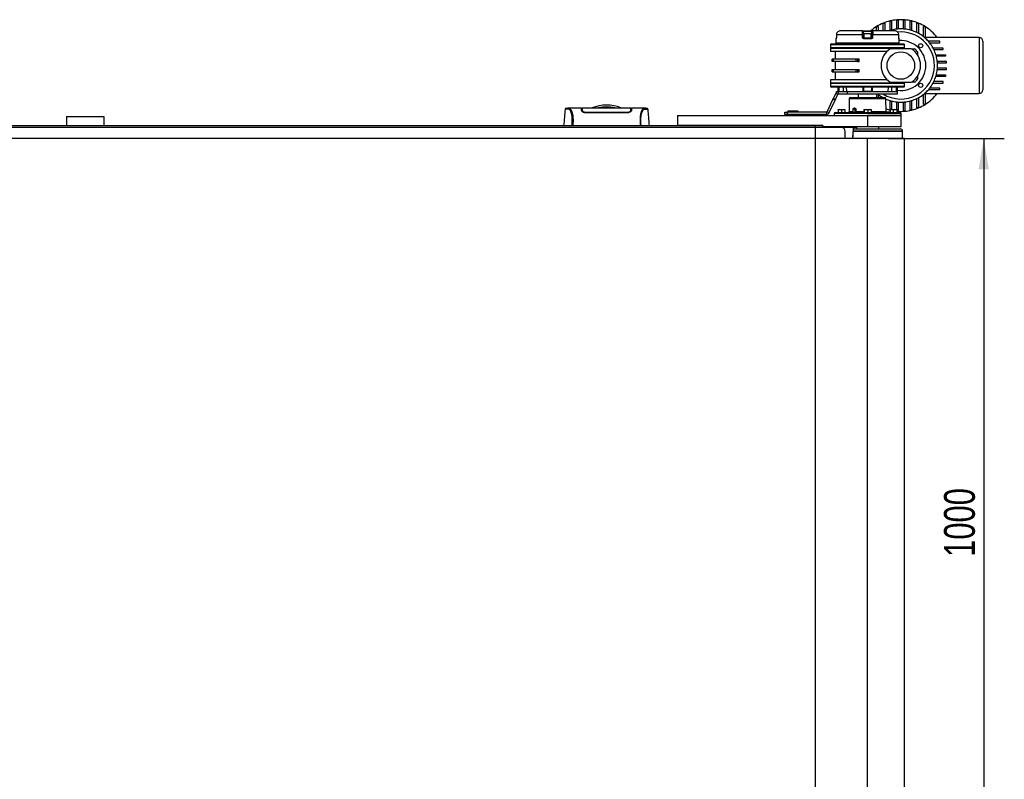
# Model space of a CAD drawing. Header units: millimetres. Extents: x 0 to 420, y 0 to 297.
# Tile 8 of 62: x 130 to 226, y 74 to 148. Entities that reach past the tile are written whole.
import ezdxf

# ---------------------------------------------------------------- set-up
doc = ezdxf.new("R2010")
doc.units = ezdxf.units.MM
doc.layers.add('QUOTE', color=174, linetype='Continuous')
doc.styles.add('SLDTEXTSTYLE3', font='TXT', dxfattribs={"width": 0.75})
doc.dimstyles.new('SLDDIMSTYLE0', dxfattribs={"dimtxt": 3, "dimasz": 3, "dimexe": 0, "dimexo": 0.0625, "dimgap": 0.75, "dimtad": 1, "dimlfac": 13.774811, "dimrnd": 1e-09, "dimzin": 12, "dimdsep": 46, "dimtxsty": 'SLDTEXTSTYLE3', "dimsah": 1, "dimcen": 0.09, "dimadec": 0, "dimazin": 3, "dimtfac": 1, "dimtdec": 3, "dimtofl": 0, "dimtmove": 0, "dimatfit": 3, "dimfxl": 0, "dimfrac": 2, "dimtolj": 1, "dimtzin": 12, "dimarcsym": 0})

# ---------------------------------------------------------------- blocks, each defined once
blk = doc.blocks.new('_D_1')
at = {"layer": 'QUOTE'}
for p, q in [((214.981, 136.368), (226.29, 136.368)), ((224.29, 136.368), (224.29, 63.771)), ((214.981, 63.771), (226.29, 63.771))]:
    blk.add_line(p, q, dxfattribs=at)
for points in [[(224.29, 136.368), (223.79, 133.368), (224.79, 133.368)], [(224.29, 63.771), (224.79, 66.771), (223.79, 66.771)]]:
    blk.add_solid(points, dxfattribs=at)
at = {"layer": 'QUOTE', "insert": (220.423, 95.636), "char_height": 3, "attachment_point": 1, "rotation": 90, "style": 'SLDTEXTSTYLE3'}
blk.add_mtext('1000', dxfattribs=at)

msp = doc.modelspace()

# ---------------------------------------------------------------- linework, layer by layer
at = {"color": 7, "linetype": 'Continuous', "lineweight": 25}
for p, q in [((214.51302, 147.60786), (214.65822, 147.60786)), ((214.51302, 146.85771), (214.51302, 147.60786)), ((214.65822, 147.60786), (214.65822, 146.85771)), ((215.16639, 147.82079), (215.31158, 147.82079)), ((215.16639, 146.89508), (215.16639, 147.82079)), ((215.31158, 147.82079), (215.31158, 146.93652)), ((215.81976, 147.92877), (215.96495, 147.92877)), ((215.81976, 147.03134), (215.81976, 147.92877)), ((215.96495, 147.92877), (215.96495, 147.04467)), ((216.47312, 147.92877), (216.61832, 147.92877)), ((216.47312, 147.04467), (216.47312, 147.92877)), ((216.61832, 147.92877), (216.61832, 147.03134)), ((217.12649, 147.82079), (217.27168, 147.82079)), ((217.12649, 146.93652), (217.12649, 147.82079)), ((217.27168, 147.82079), (217.27168, 146.89508)), ((217.77986, 147.60786), (217.92505, 147.60786)), ((217.77986, 146.69464), (217.77986, 147.60786)), ((217.92505, 147.60786), (217.92505, 146.61995)), ((212.49247, 146.85771), (210.34745, 146.85771)), ((212.49247, 146.85771), (213.47001, 146.85771)), ((213.39743, 146.78638), (212.56506, 146.78638)), ((215.61504, 146.85771), (213.47001, 146.85771)), ((213.85966, 147.27232), (214.00485, 147.27232)), ((213.85966, 146.85771), (213.85966, 147.27232)), ((214.00485, 147.27232), (214.00485, 146.85771)), ((218.43322, 147.27232), (218.57842, 147.27232)), ((218.43322, 146.28461), (218.43322, 147.27232)), ((218.57842, 147.27232), (218.57842, 146.16352)), ((209.90002, 146.09609), (209.89622, 145.65987)), ((209.92338, 146.09609), (209.90002, 146.09609)), ((209.94021, 146.20308), (209.93928, 146.2033)), ((209.94286, 146.46228), (209.93985, 146.20344)), ((212.48646, 146.46192), (209.94325, 146.46192)), ((212.57071, 146.46255), (212.57523, 146.20371)), ((212.57523, 146.20371), (212.61825, 146.20371)), ((213.35988, 146.09609), (212.6026, 146.09609)), ((212.61152, 146.16805), (213.35096, 146.16805)), ((212.61825, 146.56007), (212.61825, 146.16805)), ((213.34423, 146.56007), (212.61825, 146.56007)), ((212.66181, 146.60363), (213.30067, 146.60363)), ((213.34423, 146.16805), (213.34423, 146.56007)), ((213.34423, 146.20371), (213.38726, 146.20371)), ((213.38726, 146.20371), (213.39177, 146.46255)), ((216.01924, 146.46192), (213.47603, 146.46192)), ((216.01963, 146.46214), (216.01963, 146.46228)), ((216.02264, 146.20344), (216.01963, 146.46199)), ((216.02319, 146.20331), (216.02228, 146.20308)), ((216.06246, 146.09609), (216.03911, 146.09609)), ((216.06627, 145.65987), (216.06246, 146.09609)), ((223.84165, 146.20435), (218.57842, 146.20435)), ((220.00937, 145.84137), (218.90057, 145.84137)), ((219.02166, 145.69617), (220.00937, 145.69617)), ((220.00937, 145.69617), (220.00937, 145.84137)), ((223.84165, 146.20435), (223.84165, 140.75963)), ((224.20463, 145.84137), (224.20463, 141.12261)), ((209.38773, 145.51468), (209.38773, 145.2243)), ((209.38773, 145.51468), (216.57476, 145.51468)), ((209.38773, 145.2243), (209.42403, 145.188)), ((209.38773, 145.2243), (216.57476, 145.2243)), ((209.38773, 145.188), (209.38773, 144.86132)), ((209.38773, 145.188), (212.98124, 145.188)), ((214.87797, 144.86132), (209.38773, 144.86132)), ((209.46032, 145.58728), (216.50216, 145.58728)), ((209.8233, 144.86132), (209.8233, 144.09688)), ((212.98124, 145.65987), (209.89622, 145.65987)), ((209.9322, 145.65987), (209.9322, 145.62358)), ((212.98124, 145.62358), (209.9322, 145.62358)), ((210.07739, 145.62358), (210.07739, 145.58728)), ((210.10136, 145.62358), (210.10136, 145.58728)), ((210.17335, 145.62358), (210.17335, 145.58728)), ((210.62186, 145.62358), (210.62186, 145.58728)), ((210.9236, 145.62358), (210.91676, 145.58728)), ((212.54567, 145.58728), (212.54567, 145.62358)), ((212.60895, 145.58728), (212.60895, 145.62358)), ((216.06627, 145.65987), (212.98124, 145.65987)), ((216.03029, 145.62358), (212.98124, 145.62358)), ((212.98124, 145.188), (216.57476, 145.188)), ((213.35353, 145.62358), (213.35353, 145.58728)), ((213.41682, 145.62358), (213.41682, 145.58728)), ((215.04573, 145.58728), (215.03889, 145.62358)), ((217.23538, 145.1154), (215.20269, 145.1154)), ((215.34062, 145.62358), (215.34062, 145.58728)), ((215.78913, 145.58728), (215.78913, 145.62358)), ((215.86113, 145.58728), (215.86113, 145.62358)), ((215.88509, 145.58728), (215.88509, 145.62358)), ((216.03029, 145.62358), (216.03029, 145.65987)), ((216.53846, 145.188), (216.57476, 145.2243)), ((216.57476, 145.2243), (216.57476, 145.51468)), ((216.57476, 145.1154), (216.57476, 145.188)), ((217.24809, 145.1154), (217.54727, 145.1154)), ((217.85245, 144.81022), (217.85245, 144.49751)), ((220.34491, 145.188), (219.357, 145.188)), ((219.43169, 145.04281), (220.34491, 145.04281)), ((220.34491, 145.04281), (220.34491, 145.188)), ((209.53292, 143.86457), (209.53292, 144.09688)), ((209.64422, 144.09688), (209.53292, 144.09688)), ((209.64422, 143.86457), (209.53292, 143.86457)), ((209.64422, 144.09688), (209.64422, 143.86457)), ((211.85891, 144.09688), (209.64422, 144.09688)), ((211.85891, 143.86457), (209.64422, 143.86457)), ((209.8233, 143.86457), (209.8233, 143.0994)), ((211.85891, 143.86457), (211.85891, 144.09688)), ((211.98613, 144.09688), (211.85891, 144.09688)), ((211.98613, 143.86457), (211.85891, 143.86457)), ((211.98613, 144.09688), (211.98613, 143.86457)), ((212.1775, 144.09688), (211.98613, 144.09688)), ((211.98613, 143.86457), (212.1775, 143.86457)), ((212.1775, 143.86457), (212.1775, 144.09688)), ((219.63214, 144.53463), (220.55784, 144.53463)), ((220.55784, 144.38944), (219.67357, 144.38944)), ((220.66582, 143.88127), (219.76839, 143.88127)), ((220.55784, 144.53463), (220.55784, 144.38944)), ((220.66582, 143.73607), (220.66582, 143.88127)), ((209.53292, 142.8671), (209.53292, 143.0994)), ((209.53292, 143.0994), (209.64422, 143.0994)), ((209.53292, 142.8671), (209.64422, 142.8671)), ((209.64422, 143.0994), (209.64422, 142.8671)), ((209.64422, 143.0994), (211.85891, 143.0994)), ((209.64422, 142.8671), (211.85891, 142.8671)), ((209.8233, 142.8671), (209.8233, 142.10266)), ((211.85891, 142.8671), (211.85891, 143.0994)), ((211.85891, 143.0994), (211.98613, 143.0994)), ((211.85891, 142.8671), (211.98613, 142.8671)), ((211.98613, 143.0994), (211.98613, 142.8671)), ((211.98613, 143.0994), (212.1775, 143.0994)), ((211.98613, 142.8671), (212.1775, 142.8671)), ((212.1775, 142.8671), (212.1775, 143.0994)), ((219.76839, 143.08271), (220.66582, 143.08271)), ((219.78172, 143.73607), (220.66582, 143.73607)), ((220.66582, 143.2279), (219.78172, 143.2279)), ((220.66582, 143.08271), (220.66582, 143.2279)), ((209.38773, 142.10266), (209.38773, 141.77597)), ((214.87797, 142.10266), (209.38773, 142.10266)), ((215.20269, 141.84857), (217.23538, 141.84857)), ((216.57476, 141.77597), (216.57476, 141.84857)), ((217.54727, 141.84857), (217.24809, 141.84857)), ((217.85245, 142.48112), (217.85245, 142.15375)), ((220.34491, 141.92117), (219.43169, 141.92117)), ((220.55784, 142.42934), (219.63214, 142.42934)), ((219.67357, 142.57453), (220.55784, 142.57453)), ((220.34491, 141.77597), (220.34491, 141.92117)), ((220.55784, 142.57453), (220.55784, 142.42934)), ((209.42403, 141.77597), (209.38773, 141.73968)), ((216.57476, 141.77597), (209.38773, 141.77597)), ((209.38773, 141.73968), (209.38773, 141.44929)), ((216.57476, 141.73968), (209.38773, 141.73968)), ((216.57476, 141.44929), (209.38773, 141.44929)), ((216.50216, 141.37669), (209.46032, 141.37669)), ((209.94409, 140.85286), (209.94409, 140.94112)), ((209.94409, 140.94112), (210.01669, 140.94112)), ((210.01669, 140.94112), (210.14999, 140.94112)), ((210.01669, 140.94112), (210.01669, 140.90594)), ((210.07739, 141.37669), (210.07739, 140.94112)), ((210.10136, 141.37669), (210.10136, 140.94112)), ((210.14999, 140.72333), (210.14999, 140.94112)), ((210.14999, 140.94112), (211.01943, 140.94112)), ((210.17335, 141.37669), (210.17335, 140.94112)), ((210.62186, 140.94112), (210.62186, 141.37669)), ((211.01943, 140.72333), (211.01943, 140.94112)), ((211.01943, 140.94112), (215.88509, 140.94112)), ((212.54567, 140.94112), (212.54567, 141.37669)), ((212.60895, 140.94112), (212.60895, 141.37669)), ((213.35353, 140.94112), (212.60895, 140.94112)), ((213.35353, 141.37669), (213.35353, 140.94112)), ((213.41682, 141.37669), (213.41682, 140.94112)), ((215.34062, 140.94112), (215.34062, 141.37669)), ((215.78913, 140.94112), (215.78913, 141.37669)), ((215.86113, 140.94112), (215.86113, 141.37669)), ((215.88509, 140.94112), (215.86113, 140.94112)), ((215.88509, 140.94112), (215.88509, 141.37669)), ((215.88509, 140.72333), (215.88509, 140.94112)), ((216.57476, 141.73968), (216.53846, 141.77597)), ((216.57476, 141.44929), (216.57476, 141.73968)), ((220.00937, 141.12261), (218.90057, 141.12261)), ((220.00937, 141.2678), (219.02166, 141.2678)), ((219.357, 141.77597), (220.34491, 141.77597)), ((220.00937, 141.12261), (220.00937, 141.2678)), ((209.05344, 138.98628), (209.61408, 140.18858)), ((209.25082, 138.89424), (209.81146, 140.09654)), ((209.61408, 140.18858), (209.65553, 140.27748)), ((209.81146, 140.09654), (209.61408, 140.18858)), ((209.65553, 140.27748), (209.88681, 140.77345)), ((209.65553, 140.27748), (209.85292, 140.18544)), ((209.85292, 140.18544), (209.81146, 140.09654)), ((209.85292, 140.18544), (210.08419, 140.68141)), ((210.08419, 140.68141), (209.88681, 140.77345)), ((210.14999, 140.72333), (211.01943, 140.72333)), ((211.01943, 140.72333), (215.88509, 140.72333)), ((211.19488, 140.25335), (211.17327, 139.01541)), ((212.98124, 140.25335), (211.19488, 140.25335)), ((211.30376, 140.36035), (214.65873, 140.36035)), ((212.07379, 140.72333), (212.07379, 140.36035)), ((214.76761, 140.25335), (212.98124, 140.25335)), ((213.8887, 140.36035), (213.8887, 140.72333)), ((214.00485, 140.67937), (214.00485, 140.36035)), ((214.78921, 139.01541), (214.76761, 140.25335)), ((215.16639, 139.18327), (215.16639, 140.06889)), ((215.31158, 140.02745), (215.31158, 139.19881)), ((215.81976, 139.19881), (215.81976, 139.93264)), ((216.61832, 139.93264), (216.61832, 139.0352)), ((217.12649, 139.14318), (217.12649, 140.02745)), ((217.27168, 140.06889), (217.27168, 139.14318)), ((217.77986, 139.35612), (217.77986, 140.26933)), ((217.92505, 140.34402), (217.92505, 139.35612)), ((218.43322, 139.69165), (218.43322, 140.67937)), ((218.57842, 140.80045), (218.57842, 139.69165)), ((218.57842, 140.75963), (223.84165, 140.75963)), ((183.54339, 139.19863), (183.54312, 139.1983)), ((185.13614, 139.32534), (183.88716, 139.32534)), ((185.18819, 139.28904), (185.13678, 139.28904)), ((185.19042, 139.15884), (185.19091, 139.13067)), ((185.19112, 139.11907), (185.19193, 139.07265)), ((185.19899, 139.22368), (185.19904, 139.09014)), ((185.20055, 139.172), (185.20165, 139.08802)), ((185.20173, 139.1347), (185.20187, 139.12701)), ((185.20212, 139.11235), (185.20187, 139.12701)), ((185.20212, 139.11235), (185.20382, 139.01314)), ((185.20225, 139.10502), (185.20233, 139.09991)), ((189.94235, 139.06648), (189.94164, 139.01377)), ((189.94297, 139.11232), (189.94235, 139.06648)), ((189.9461, 139.2277), (189.94604, 139.09014)), ((190.00831, 139.28904), (189.95694, 139.28904)), ((191.25866, 139.32534), (190.00894, 139.32534)), ((191.26811, 139.32463), (191.25866, 139.32463)), ((191.6017, 139.19863), (191.60197, 139.1983)), ((205.2282, 139.0395), (205.2242, 138.96327)), ((206.22043, 139.0395), (205.2282, 139.0395)), ((205.2427, 139.05326), (206.20593, 139.05326)), ((206.22443, 138.96327), (206.22043, 139.0395)), ((209.05344, 138.98628), (209.25082, 138.89424)), ((210.26991, 139.19881), (210.10337, 139.17994)), ((210.10337, 139.17994), (210.10337, 138.90842)), ((210.10531, 139.19881), (210.1053, 139.1988)), ((210.10533, 139.19881), (210.26991, 139.19881)), ((210.43645, 139.17994), (210.26991, 139.19881)), ((210.26991, 139.19881), (210.60496, 139.19881)), ((210.60496, 139.19881), (210.43645, 139.17994)), ((210.43645, 139.17994), (210.43645, 138.90842)), ((210.77346, 139.17994), (210.60496, 139.19881)), ((210.60496, 139.19881), (210.77542, 139.19881)), ((210.77346, 139.17994), (210.77346, 138.90842)), ((210.77545, 139.1988), (210.77543, 139.19881)), ((210.77737, 139.17994), (210.77737, 138.90842)), ((211.17327, 139.01541), (211.58536, 139.01541)), ((211.57834, 138.97342), (211.57673, 138.90842)), ((211.58536, 139.01541), (211.59058, 139.237)), ((211.75891, 139.237), (211.59058, 139.237)), ((211.75133, 139.344), (211.66391, 139.344)), ((211.75949, 138.91355), (211.75891, 139.237)), ((211.76952, 139.23767), (211.76955, 139.2377)), ((211.77015, 138.91652), (211.76956, 139.2377)), ((211.83197, 139.237), (211.83222, 139.01541)), ((211.83222, 139.01541), (212.63126, 139.01541)), ((212.63126, 139.17994), (212.63126, 138.90842)), ((212.64618, 139.19881), (212.64502, 139.19838)), ((212.64734, 139.19881), (212.83841, 139.19881)), ((212.83841, 139.19881), (212.66342, 139.17994)), ((212.66342, 139.17994), (212.66342, 138.90842)), ((213.0134, 139.17994), (212.83841, 139.19881)), ((212.83841, 139.19881), (213.17231, 139.19881)), ((213.17231, 139.19881), (213.0134, 139.17994)), ((213.0134, 139.17994), (213.0134, 138.90842)), ((213.33122, 139.17994), (213.17231, 139.19881)), ((213.17231, 139.19881), (213.31592, 139.19881)), ((213.31747, 139.19838), (213.3163, 139.19881)), ((213.33122, 139.17994), (213.33122, 138.90842)), ((213.33122, 139.01541), (214.78921, 139.01541)), ((215.31631, 139.19881), (215.16366, 139.17994)), ((215.16366, 139.17994), (215.16366, 138.94472)), ((215.18705, 139.19881), (215.18385, 139.19764)), ((215.31631, 139.19881), (215.18706, 139.19881)), ((215.46896, 139.17994), (215.31631, 139.19881)), ((215.31631, 139.19881), (215.64819, 139.19881)), ((215.64819, 139.19881), (215.46896, 139.17994)), ((215.46896, 139.17994), (215.46896, 138.90842)), ((215.82742, 139.17994), (215.64819, 139.19881)), ((215.64819, 139.19881), (215.854, 139.19881)), ((215.72791, 139.19881), (215.88057, 139.17994)), ((215.82742, 139.17994), (215.82742, 138.90842)), ((215.86038, 139.19764), (215.85717, 139.19881)), ((215.88057, 139.17994), (215.88057, 138.90842)), ((215.96495, 139.0352), (215.88057, 139.0352)), ((215.96495, 139.9193), (215.96495, 139.0352)), ((216.47312, 139.0352), (216.47312, 139.9193)), ((216.61832, 139.0352), (216.47312, 139.0352)), ((217.27168, 139.14318), (217.12649, 139.14318)), ((217.92505, 139.35612), (217.77986, 139.35612)), ((218.57842, 139.69165), (218.43322, 139.69165)), ((135.01284, 138.50914), (138.64265, 138.50914)), ((135.01284, 138.50914), (135.01284, 137.63799)), ((138.64265, 138.50914), (138.64265, 137.63799)), ((185.57615, 138.90831), (185.57615, 138.87073)), ((189.56894, 138.87044), (185.57615, 138.87044)), ((189.56894, 138.90828), (189.56894, 138.87078)), ((194.46919, 138.61804), (194.46919, 137.63799)), ((194.46919, 138.61804), (212.98124, 138.61804)), ((204.92576, 138.72658), (204.92576, 138.94436)), ((204.92576, 138.94436), (205.14354, 138.94436)), ((205.14354, 138.72658), (204.92576, 138.72658)), ((205.14354, 138.94436), (205.14354, 138.72658)), ((208.98764, 138.94436), (205.14354, 138.94436)), ((208.98764, 138.72658), (205.14354, 138.72658)), ((205.2242, 138.96327), (206.21632, 138.96327)), ((205.2242, 138.70767), (205.2282, 138.63144)), ((206.22443, 138.70767), (205.2242, 138.70767)), ((205.2282, 138.63144), (206.22043, 138.63144)), ((206.20993, 138.94799), (205.2387, 138.94799)), ((205.2387, 138.72295), (206.20993, 138.72295)), ((205.28148, 138.94799), (205.28148, 138.94436)), ((205.28148, 138.72658), (205.28148, 138.72295)), ((206.16715, 138.94436), (206.16715, 138.94799)), ((206.16715, 138.72295), (206.16715, 138.72658)), ((206.21632, 138.96327), (206.22443, 138.96327)), ((206.22043, 138.63144), (206.22443, 138.70767)), ((208.98764, 138.94436), (208.98764, 138.72658)), ((209.71761, 138.80143), (209.71441, 138.61804)), ((212.98124, 138.80143), (209.71761, 138.80143)), ((209.82649, 138.90842), (216.136, 138.90842)), ((216.24487, 138.80143), (212.98124, 138.80143)), ((216.24808, 138.61804), (212.98124, 138.61804)), ((212.98124, 138.61804), (212.98124, 137.52909)), ((212.98124, 138.61804), (216.24808, 138.61804)), ((214.4547, 138.94472), (214.45407, 138.90842)), ((214.47928, 138.94472), (214.4547, 138.94472)), ((214.47928, 138.94472), (214.47934, 138.90842)), ((214.49815, 138.94472), (214.47928, 138.94472)), ((214.49815, 138.94472), (214.49821, 138.90842)), ((214.51829, 138.94472), (214.49815, 138.94472)), ((214.51893, 138.90842), (214.51829, 138.94472)), ((214.62156, 138.94472), (214.62093, 138.90842)), ((214.6233, 138.94472), (214.62156, 138.94472)), ((214.6233, 138.94472), (214.62272, 138.90842)), ((214.82661, 138.94472), (214.6233, 138.94472)), ((214.82661, 138.94472), (214.82603, 138.90842)), ((214.86283, 138.94472), (214.82661, 138.94472)), ((214.86283, 138.94472), (214.86328, 138.90842)), ((214.92947, 138.94472), (214.86283, 138.94472)), ((214.92947, 138.94472), (214.92992, 138.90842)), ((214.93599, 138.94472), (214.92947, 138.94472)), ((214.93662, 138.90842), (214.93599, 138.94472)), ((214.93833, 138.94472), (214.93599, 138.94472)), ((215.05406, 138.94472), (215.05342, 138.90842)), ((215.06768, 138.94472), (215.05406, 138.94472)), ((215.06768, 138.94472), (215.06743, 138.90842)), ((215.17628, 138.94472), (215.06768, 138.94472)), ((215.17628, 138.94472), (215.17604, 138.90842)), ((215.20062, 138.94472), (215.17628, 138.94472)), ((215.20062, 138.94472), (215.20107, 138.90842)), ((215.22325, 138.94472), (215.20062, 138.94472)), ((215.22325, 138.94472), (215.22369, 138.90842)), ((215.22976, 138.94472), (215.22325, 138.94472)), ((215.23039, 138.90842), (215.22976, 138.94472)), ((216.24808, 138.61804), (216.24487, 138.80143)), ((216.24808, 137.52909), (216.24808, 138.61804)), ((210.44037, 137.4565), (63.06993, 137.4565)), ((79.04111, 137.63799), (194.46919, 137.63799)), ((208.62547, 137.63799), (194.46919, 137.63799)), ((207.8995, 137.4565), (207.8995, 137.63799)), ((208.85947, 137.47101), (207.8995, 137.47101)), ((208.62547, 137.63799), (208.62547, 137.52909)), ((208.62547, 137.52909), (212.98124, 137.52909)), ((208.85802, 137.46312), (208.85825, 137.4565)), ((208.89431, 137.49216), (208.89493, 137.4565)), ((208.89469, 137.49808), (208.89504, 137.50005)), ((208.9306, 137.49216), (208.9306, 137.52909)), ((208.9306, 137.49216), (211.60492, 137.49216)), ((208.93122, 137.4565), (208.9306, 137.49216)), ((210.80335, 136.36755), (210.80335, 137.09351)), ((211.60245, 137.09351), (216.39327, 137.09351)), ((216.39327, 137.09351), (211.60283, 137.09351)), ((211.60492, 137.49216), (211.60492, 137.52909)), ((211.62504, 137.3113), (216.17548, 137.3113)), ((211.63978, 137.49216), (211.8923, 137.49216)), ((211.8923, 137.52909), (211.8923, 137.3113)), ((212.98124, 137.52909), (216.24808, 137.52909)), ((214.07019, 137.3113), (214.07019, 137.52909)), ((216.39469, 136.36755), (216.39327, 137.09351)), ((212.98124, 136.36755), (60.52906, 136.36755)), ((212.98124, 63.77127), (212.98124, 136.36755)), ((216.57476, 136.36755), (212.98124, 136.36755)), ((216.57476, 63.77127), (216.57476, 136.36755))]:
    msp.add_line(p, q, dxfattribs=at)
at = {"color": 7, "linetype": 'Continuous'}
for p in [(65.6108, 137.63799), (207.8995, 62.50084)]:
    msp.add_line(p, (207.8995, 137.63799), dxfattribs=at)
at = {"color": 7, "linetype": 'Continuous', "lineweight": 25, "flags": 128}
for points in [[(215.16639, 146.89508), (215.10127, 146.87432), (215.05209, 146.85771)], [(209.93928, 146.2033), (209.9394, 146.20336), (209.93985, 146.20344)], [(209.94325, 146.46192), (209.94154, 146.31676), (209.94021, 146.20308)], [(209.94325, 146.46192), (209.94241, 146.4622), (209.94286, 146.46228)], [(212.49109, 146.20308), (212.48849, 146.34824), (212.48646, 146.46192)], [(213.47603, 146.46192), (213.47343, 146.31676), (213.47139, 146.20308)], [(216.01963, 146.46228), (216.02007, 146.4622), (216.01924, 146.46192)], [(216.02228, 146.20308), (216.02058, 146.34824), (216.01924, 146.46192)], [(216.02264, 146.20344), (216.02309, 146.20336), (216.02319, 146.20331)], [(183.89765, 139.32518), (183.93301, 139.32265), (183.9677, 139.31506), (184.00532, 139.29655), (184.01505, 139.28928), (184.0283, 139.27754), (184.04017, 139.26523), (184.04333, 139.26166), (184.04421, 139.26064), (184.04448, 139.26032), (184.04458, 139.26021), (184.04462, 139.26017), (184.04463, 139.26015), (184.04463, 139.26015), (184.04464, 139.26015), (184.04464, 139.26014), (184.04464, 139.26014), (184.04464, 139.26014), (184.04464, 139.26014), (184.08334, 139.20922), (184.12045, 139.14879), (184.16076, 139.06694), (184.19851, 138.96944), (184.23132, 138.8601), (184.26037, 138.73097), (184.28427, 138.57917), (184.30071, 138.41063), (184.30905, 138.22793), (184.30917, 138.0383), (184.30171, 137.84305), (184.2868, 137.63799)]]:
    msp.add_lwpolyline(points, dxfattribs=at)
at = {"color": 7, "linetype": 'Continuous', "lineweight": 25}
for centre, radius in [((216.21904, 143.48199), 1.34303), ((218.14404, 145.40699), 0.19964), ((218.14404, 141.55699), 0.19964)]:
    msp.add_circle(centre, radius, dxfattribs=at)
for centre, radius, start, end in [((216.21904, 143.48199), 4.46467, 112.4646792, 121.9011439), ((216.21904, 143.48199), 4.46467, 103.637155, 112.4646792), ((216.21904, 143.48199), 4.46467, 95.1308677, 103.637155), ((216.21904, 143.48199), 4.46467, 84.8691323, 95.1308677), ((216.21904, 143.48199), 4.46467, 76.362845, 84.8691323), ((216.21904, 143.48199), 4.46467, 67.5353208, 76.362845), ((216.21904, 143.48199), 4.46467, 58.0988561, 67.5353208), ((212.49247, 146.78512), 0.0726, 1, 90), ((216.21904, 143.48199), 4.46467, 121.9011439, 130.8786351), ((213.47001, 146.78512), 0.0726, 90, 179), ((216.21904, 143.48199), 3.57174, 104.7181915, 107.1404751), ((216.21904, 143.48199), 3.57174, 96.4184318, 104.7181915), ((216.21904, 143.48199), 3.57174, 94.0793649, 96.4184318), ((216.21904, 143.48199), 3.26683, 0, 95.4354864), ((216.21904, 143.48199), 3.57174, 85.9206351, 94.0793649), ((216.21904, 143.48199), 3.57174, 83.5815682, 85.9206351), ((216.21904, 143.48199), 3.57174, 75.2818085, 83.5815682), ((216.21904, 143.48199), 3.57174, 72.8595249, 75.2818085), ((216.21904, 143.48199), 3.57174, 64.0878925, 72.8595249), ((216.21904, 143.48199), 3.57174, 61.4684717, 64.0878925), ((216.21904, 143.48199), 4.46467, 37.5718693, 58.0988561), ((209.97262, 146.09545), 0.0726, 120.2284648, 179.5), ((209.99639, 146.09547), 0.07302, 152.0869882, 179.5159998), ((212.5428, 144.57195), 1.8908, 89.154074, 91.7074644), ((212.54741, 144.31137), 1.89255, 89.1576397, 91.7051051), ((212.75528, 146.11369), 0.15369, 159.2881322, 186.5787481), ((212.66181, 146.56007), 0.04356, 90, 180), ((213.30067, 146.56007), 0.04356, 0, 90), ((213.20721, 146.11369), 0.15369, 353.4212519, 20.7118678), ((213.41508, 144.31137), 1.89255, 88.2948949, 90.8423603), ((213.41969, 144.57195), 1.8908, 88.2925356, 90.845926), ((215.98987, 146.09545), 0.0726, 0.5, 59.6562563), ((215.96608, 146.09547), 0.07303, 0.484851, 26.6372646), ((216.21904, 143.48199), 2.43198, 0, 93.6528369), ((216.21904, 143.48199), 3.57174, 51.6898023, 61.4684717), ((216.21904, 143.48199), 3.57174, 48.6567095, 51.6898023), ((216.21904, 143.48199), 3.57174, 41.3432905, 48.6567095), ((216.21904, 143.48199), 3.57174, 38.3101977, 41.3432905), ((216.21904, 143.48199), 3.57174, 28.5315283, 38.3101977), ((223.84165, 145.84137), 0.36298, 360, 90), ((209.46032, 145.51468), 0.0726, 90, 180), ((216.21904, 143.48199), 1.9238, 121.8907918, 238.1092082), ((216.50216, 145.51468), 0.0726, 360, 90), ((216.21904, 143.48199), 1.9238, 301.8907918, 58.1092082), ((216.21904, 143.48199), 2.10529, 39.1167438, 50.8832562), ((216.21904, 143.48199), 3.57174, 25.9121075, 28.5315283), ((216.21904, 143.48199), 3.57174, 17.1404751, 25.9121075), ((216.21904, 143.48199), 3.57174, 14.7181915, 17.1404751), ((216.21904, 143.48199), 3.57174, 6.4184318, 14.7181915), ((216.21904, 143.48199), 3.57174, 4.0793649, 6.4184318), ((216.21904, 143.48199), 3.26683, 237.6124615, 0), ((216.21904, 143.48199), 2.43198, 262.1075841, 0), ((216.21904, 143.48199), 3.57174, 345.2818085, 353.5815682), ((216.21904, 143.48199), 3.57174, 353.5815682, 355.9206351), ((216.21904, 143.48199), 3.57174, 355.9206351, 4.0793649), ((216.21904, 143.48199), 2.10529, 309.1167438, 320.8832562), ((216.21904, 143.48199), 3.57174, 331.4684717, 334.0878925), ((216.21904, 143.48199), 3.57174, 334.0878925, 342.8595249), ((216.21904, 143.48199), 3.57174, 342.8595249, 345.2818085), ((209.46032, 141.44929), 0.0726, 180, 270), ((216.50216, 141.44929), 0.0726, 270, 360), ((216.21904, 143.48199), 3.57174, 311.3432905, 318.6567095), ((216.21904, 143.48199), 3.57174, 318.6567095, 321.6898023), ((216.21904, 143.48199), 3.57174, 321.6898023, 331.4684717), ((223.84165, 141.12261), 0.36298, 270, 360), ((211.30376, 140.25145), 0.10889, 90, 179), ((216.21904, 143.48199), 3.57174, 230.566085, 231.6898023), ((216.21904, 143.48199), 3.57174, 231.6898023, 240.9249288), ((214.65873, 140.25145), 0.10889, 1, 90), ((216.21904, 143.48199), 3.57174, 246.0340364, 252.8595249), ((216.21904, 143.48199), 3.57174, 252.8595249, 255.2818085), ((216.21904, 143.48199), 3.57174, 255.2818085, 263.5815682), ((216.21904, 143.48199), 3.57174, 263.5815682, 265.9206351), ((216.21904, 143.48199), 3.57174, 274.0793649, 276.4184318), ((216.21904, 143.48199), 3.57174, 276.4184318, 284.7181915), ((216.21904, 143.48199), 3.57174, 284.7181915, 287.1404751), ((216.21904, 143.48199), 3.57174, 287.1404751, 295.9121075), ((216.21904, 143.48199), 3.57174, 295.9121075, 298.5315283), ((216.21904, 143.48199), 3.57174, 298.5315283, 308.3101977), ((216.21904, 143.48199), 3.57174, 308.3101977, 311.3432905), ((216.21904, 143.48199), 4.46467, 301.9011439, 322.4281307), ((187.57255, 136.00457), 3.62981, 67.268445, 112.9124484), ((187.57255, 136.00457), 3.4427, 76.5866744, 103.4447171), ((205.2427, 139.03874), 0.01452, 90, 177), ((206.20593, 139.03874), 0.01452, 3, 90), ((208.98764, 139.01696), 0.0726, 270, 335), ((211.06439, 139.01732), 0.10889, 270, 359), ((211.76086, 139.29118), 0.05421, 267.9424975, 279.1988965), ((216.21904, 143.48199), 4.46467, 251.2653938, 256.362845), ((214.89809, 139.01732), 0.10889, 181, 221.8103149), ((216.21904, 143.48199), 4.46467, 265.6522306, 275.1308677), ((216.21904, 143.48199), 3.57174, 265.9206351, 274.0793649), ((216.21904, 143.48199), 4.46467, 275.1308677, 283.637155), ((216.21904, 143.48199), 4.46467, 283.637155, 292.4646792), ((216.21904, 143.48199), 4.46467, 292.4646792, 301.9011439), ((205.2387, 138.96251), 0.01452, 177, 270), ((205.2387, 138.70843), 0.01452, 90, 183), ((205.2427, 138.6322), 0.01452, 183, 257.3125921), ((206.20593, 138.6322), 0.01452, 282.6874079, 357), ((206.20993, 138.96251), 0.01452, 270, 3), ((206.20993, 138.70843), 0.01452, 357, 90), ((208.98764, 139.01696), 0.29039, 270, 335), ((209.82649, 138.79953), 0.10889, 90, 179), ((216.136, 138.79953), 0.10889, 1, 90), ((208.86134, 137.49616), 0.03321, 264.2526321, 353.0754988), ((208.85947, 137.50731), 0.0363, 270, 348.463041), ((208.9306, 137.49279), 0.0363, 90, 181), ((208.91246, 138.01222), 0.52038, 268.0016174, 271.9983826), ((210.44037, 137.09351), 0.36298, 0, 90), ((211.60492, 137.49279), 0.0363, 354.8105801, 90), ((211.65422, 137.91674), 0.42743, 263.3778257, 268.2379831), ((216.17548, 137.09351), 0.21779, 0, 90)]:
    msp.add_arc(centre, radius, start, end, dxfattribs=at)
for points, knots in [([(210.34745, 146.85771), (210.30149, 146.85319), (210.2095, 146.84413), (210.08717, 146.77343), (209.99583, 146.66974), (209.95008, 146.55899), (209.94508, 146.48795), (209.94325, 146.46192)], [0, 0, 0, 0, 0.21982892, 0.43999401, 0.65884934, 0.87496666, 1, 1, 1, 1]), ([(212.48646, 146.46192), (212.48593, 146.50639), (212.48487, 146.59528), (212.48498, 146.71336), (212.48651, 146.80284), (212.48917, 146.85079), (212.49153, 146.85573), (212.49247, 146.85771)], [0, 0, 0, 0, 0.21287359, 0.42546251, 0.63920635, 0.85549824, 1, 1, 1, 1]), ([(212.56506, 146.78638), (212.56509, 146.78476), (212.56516, 146.78072), (212.56584, 146.74154), (212.56712, 146.66835), (212.56881, 146.57173), (212.57008, 146.49895), (212.57071, 146.46255)], [0, 0, 0, 0, 0.14488136, 0.36155244, 0.57533965, 0.78764269, 1, 1, 1, 1]), ([(213.39177, 146.46255), (213.39215, 146.48386), (213.39316, 146.54201), (213.39474, 146.63266), (213.39622, 146.71749), (213.39723, 146.77529), (213.39736, 146.78269), (213.39743, 146.78638)], [0, 0, 0, 0, 0.124712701, 0.340426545, 0.559188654, 0.779623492, 1, 1, 1, 1]), ([(213.47001, 146.85771), (213.47142, 146.85319), (213.47423, 146.84413), (213.47673, 146.77343), (213.47771, 146.66974), (213.47728, 146.55899), (213.47636, 146.48795), (213.47603, 146.46192)], [0, 0, 0, 0, 0.21982892, 0.43999401, 0.65884934, 0.87496666, 1, 1, 1, 1]), ([(216.01924, 146.46192), (216.01436, 146.50639), (216.0046, 146.59528), (215.9351, 146.71336), (215.83347, 146.80284), (215.72035, 146.85079), (215.64515, 146.85573), (215.61504, 146.85771)], [0, 0, 0, 0, 0.21287359, 0.42546251, 0.63920635, 0.85549824, 1, 1, 1, 1]), ([(209.94021, 146.20308), (209.93987, 146.19094), (209.93918, 146.16661), (209.93581, 146.13451), (209.93137, 146.11036), (209.92696, 146.09783), (209.92438, 146.09657), (209.92338, 146.09609)], [0, 0, 0, 0, 0.21190404, 0.42486415, 0.64104474, 0.86118213, 1, 1, 1, 1]), ([(209.9385, 146.18324), (209.93831, 146.17813), (209.93776, 146.16356), (209.9356, 146.14499), (209.9335, 146.13195), (209.93215, 146.12692), (209.9323, 146.12737), (209.93233, 146.12747)], [0, 0, 0, 0, 0.17693847, 0.50463871, 0.77079622, 0.94793229, 1, 1, 1, 1]), ([(209.93922, 146.20328), (209.93922, 146.20186), (209.93926, 146.19499), (209.93883, 146.18844), (209.9385, 146.18324)], [0, 0, 0, 0, 0.20589298, 1, 1, 1, 1]), ([(212.6026, 146.09609), (212.58997, 146.09731), (212.56477, 146.09974), (212.5312, 146.11872), (212.50592, 146.1467), (212.49313, 146.17676), (212.49163, 146.19608), (212.49109, 146.20308)], [0, 0, 0, 0, 0.22191221, 0.44275024, 0.6617521, 0.8773894, 1, 1, 1, 1]), ([(212.57523, 146.20371), (212.57541, 146.20138), (212.5759, 146.19488), (212.58012, 146.18482), (212.58834, 146.17556), (212.59918, 146.16928), (212.60741, 146.16846), (212.61152, 146.16805)], [0, 0, 0, 0, 0.11947659, 0.33202034, 0.55185939, 0.77576469, 1, 1, 1, 1]), ([(213.35096, 146.16805), (213.35353, 146.16821), (213.36019, 146.16864), (213.37021, 146.1728), (213.37941, 146.18078), (213.38582, 146.19145), (213.38678, 146.19965), (213.38726, 146.20371)], [0, 0, 0, 0, 0.14001619, 0.363278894, 0.581476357, 0.793020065, 1, 1, 1, 1]), ([(213.47139, 146.20308), (213.46995, 146.19094), (213.46707, 146.16661), (213.4475, 146.13451), (213.41912, 146.11036), (213.38813, 146.09783), (213.36776, 146.09657), (213.35988, 146.09609)], [0, 0, 0, 0, 0.21190404, 0.42486415, 0.64104474, 0.86118213, 1, 1, 1, 1]), ([(216.03911, 146.09609), (216.03749, 146.09731), (216.03425, 146.09974), (216.02926, 146.11872), (216.02515, 146.1467), (216.02284, 146.17676), (216.02243, 146.19608), (216.02228, 146.20308)], [0, 0, 0, 0, 0.22191221, 0.44275024, 0.6617521, 0.8773894, 1, 1, 1, 1]), ([(216.02414, 146.17962), (216.02381, 146.18437), (216.02327, 146.19201), (216.02335, 146.2002), (216.02338, 146.2033)], [0, 0, 0, 0, 0.62158321, 1, 1, 1, 1]), ([(216.03026, 146.12717), (216.03021, 146.1273), (216.0301, 146.12765), (216.02882, 146.13304), (216.02691, 146.14506), (216.02496, 146.16143), (216.02437, 146.17469), (216.02414, 146.17962)], [0, 0, 0, 0, 0.10169302, 0.27100647, 0.51535631, 0.81957296, 1, 1, 1, 1]), ([(210.99713, 140.94112), (210.97944, 141.03899), (210.95344, 141.18289), (210.92565, 141.32973), (210.91676, 141.37669)], [0, 0, 0, 0, 0.68016833, 1, 1, 1, 1]), ([(214.96535, 140.94112), (214.98304, 141.03899), (215.00904, 141.18289), (215.03684, 141.32973), (215.04573, 141.37669)], [0, 0, 0, 0, 0.680168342, 1, 1, 1, 1]), ([(183.53461, 139.19905), (183.51274, 138.94878), (183.46726, 138.42842), (183.42169, 137.90807), (183.39804, 137.63799)], [0, 0, 0, 0, 0.480948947, 1, 1, 1, 1]), ([(183.89786, 139.3252), (183.86609, 139.3241), (183.79926, 139.32179), (183.71757, 139.30895), (183.65641, 139.29893), (183.61671, 139.29208), (183.59604, 139.28571), (183.55721, 139.26783), (183.5415, 139.21964), (183.53454, 139.19827)], [0, 0, 0, 0, 0.149622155, 0.314808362, 0.495451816, 0.641082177, 0.785188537, 0.904754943, 1, 1, 1, 1]), ([(184.21716, 137.63799), (184.22256, 137.70238), (184.2333, 137.8304), (184.24096, 138.02081), (184.24105, 138.20532), (184.23243, 138.38002), (184.21541, 138.54054), (184.19101, 138.6837), (184.16061, 138.80858), (184.11443, 138.95081), (184.04929, 139.08585), (183.96942, 139.19873), (183.8882, 139.24896), (183.76632, 139.24984), (183.63623, 139.23074), (183.5452, 139.21375), (183.5439, 139.20292), (183.54339, 139.19863)], [0, 0, 0, 0, 0.03293543, 0.06547319, 0.09814545, 0.13076322, 0.16326802, 0.19603503, 0.22873208, 0.26172606, 0.32742317, 0.39375449, 0.45898655, 0.52551088, 0.70472603, 0.88294372, 1, 1, 1, 1]), ([(183.88716, 139.32467), (183.89021, 139.32507), (183.8934, 139.32549), (183.89748, 139.32519), (183.89765, 139.32518)], [0, 0, 0, 0, 0.96013712, 1, 1, 1, 1]), ([(185.1436, 139.11202), (185.14182, 139.16273), (185.13822, 139.26563), (185.13621, 139.32388), (185.13611, 139.32633), (185.13614, 139.32529), (185.13614, 139.32527)], [0, 0, 0, 0, 0.33253016, 0.67483713, 0.99270757, 1, 1, 1, 1]), ([(185.13727, 139.2934), (185.13951, 139.29287), (185.14242, 139.29218), (185.17551, 139.29161), (185.18301, 139.29148)], [0, 0, 0, 0, 0.773369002, 1, 1, 1, 1]), ([(185.57615, 138.87044), (185.53392, 138.87322), (185.44962, 138.87877), (185.33486, 138.91888), (185.23612, 138.9753), (185.16117, 139.04473), (185.14947, 139.08955), (185.1436, 139.11202)], [0, 0, 0, 0, 0.17602394, 0.35136334, 0.54466667, 0.77179405, 1, 1, 1, 1]), ([(185.19193, 139.07265), (185.19635, 139.05081), (185.20404, 139.01282), (185.25344, 138.97391), (185.27444, 138.95737)], [0, 0, 0, 0, 0.57480988, 1, 1, 1, 1]), ([(189.94667, 139.32413), (189.75809, 139.32963), (189.3724, 139.34088), (188.78646, 139.3423), (188.18639, 139.34195), (187.5149, 139.34125), (186.77504, 139.3411), (185.98111, 139.34375), (185.45645, 139.3305), (185.19842, 139.32398)], [0, 0, 0, 0, 0.12113183, 0.24774381, 0.37318266, 0.49813276, 0.66585272, 0.83566481, 1, 1, 1, 1]), ([(185.19866, 139.31062), (185.19888, 139.29702), (185.19913, 139.28126), (185.19952, 139.25158), (185.19957, 139.24752)], [0, 0, 0, 0, 0.863291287, 1, 1, 1, 1]), ([(185.20142, 139.15242), (185.20086, 139.18488), (185.19964, 139.25483), (185.19885, 139.3001), (185.19873, 139.30664), (185.19871, 139.30766)], [0, 0, 0, 0, 0.42234684, 0.91021093, 1, 1, 1, 1]), ([(185.19896, 139.25828), (185.19897, 139.25525), (185.19898, 139.24536), (185.19898, 139.23256), (185.19899, 139.22368)], [0, 0, 0, 0, 0.306620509, 1, 1, 1, 1]), ([(185.57615, 138.90829), (185.54004, 138.91049), (185.46872, 138.91484), (185.3706, 138.94658), (185.28542, 138.99221), (185.21784, 139.05165), (185.20751, 139.09154), (185.20212, 139.11235)], [0, 0, 0, 0, 0.17334583, 0.34244333, 0.53261108, 0.75610773, 1, 1, 1, 1]), ([(189.94297, 139.11232), (189.93767, 139.09177), (189.92704, 139.05055), (189.85095, 138.98465), (189.74684, 138.93411), (189.64484, 138.91078), (189.58852, 138.90891), (189.56894, 138.90826)], [0, 0, 0, 0, 0.24096485, 0.48337497, 0.7285961, 0.90568571, 1, 1, 1, 1]), ([(190.00149, 139.11202), (189.99489, 139.08805), (189.98169, 139.04015), (189.89253, 138.96194), (189.77218, 138.90133), (189.65498, 138.87341), (189.59089, 138.8712), (189.56894, 138.87044)], [0, 0, 0, 0, 0.24267004, 0.4850883, 0.73180572, 0.90817203, 1, 1, 1, 1]), ([(189.87416, 138.95862), (189.89498, 138.97598), (189.94139, 139.01468), (189.94898, 139.05204), (189.95316, 139.07265)], [0, 0, 0, 0, 0.44865939, 1, 1, 1, 1]), ([(189.94235, 139.06649), (189.94259, 139.08355), (189.94307, 139.1177), (189.94363, 139.15018), (189.94391, 139.16643)], [0, 0, 0, 0, 0.49955274, 1, 1, 1, 1]), ([(189.94669, 139.32559), (189.94668, 139.32514), (189.94667, 139.32423), (189.94644, 139.31137), (189.94567, 139.26705), (189.94446, 139.19813), (189.94342, 139.13839), (189.94297, 139.11232)], [0, 0, 0, 0, 0.19851654, 0.40682671, 0.6188004, 0.83361426, 1, 1, 1, 1]), ([(189.94383, 139.08641), (189.94419, 139.11952), (189.94465, 139.16118), (189.94521, 139.21138), (189.94535, 139.22438), (189.94542, 139.23045)], [0, 0, 0, 0, 0.6736969, 0.84772982, 1, 1, 1, 1]), ([(189.9461, 139.2277), (189.9461, 139.23684), (189.94611, 139.2486), (189.94612, 139.25684), (189.94612, 139.25868)], [0, 0, 0, 0, 0.77695019, 1, 1, 1, 1]), ([(189.95316, 139.07265), (189.95414, 139.12865), (189.95538, 139.19956), (189.95581, 139.22404), (189.9559, 139.22918)], [0, 0, 0, 0, 0.789957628, 1, 1, 1, 1]), ([(189.95463, 139.29131), (189.97149, 139.29166), (190.00294, 139.29232), (190.00627, 139.29306), (190.00782, 139.2934)], [0, 0, 0, 0, 0.53619641, 1, 1, 1, 1]), ([(190.00894, 139.32502), (190.00894, 139.32513), (190.00898, 139.32624), (190.00885, 139.32294), (190.00839, 139.30976), (190.00679, 139.26375), (190.00442, 139.19551), (190.00237, 139.13713), (190.00149, 139.11202)], [0, 0, 0, 0, 0.02175985, 0.22405071, 0.42672984, 0.63314278, 0.8422428, 1, 1, 1, 1]), ([(191.25866, 139.32463), (191.25028, 139.32476), (191.22189, 139.3252), (191.16742, 139.31815), (191.1148, 139.27968), (191.07462, 139.22837), (191.04987, 139.19206), (191.02348, 139.14788), (190.99599, 139.09452), (190.97, 139.03418), (190.9475, 138.97339), (190.92973, 138.91818), (190.91322, 138.85935), (190.89802, 138.79692), (190.87943, 138.70721), (190.85945, 138.58103), (190.84303, 138.41249), (190.83467, 138.23046), (190.83472, 138.04002), (190.842, 137.8418), (190.85279, 137.70679), (190.85829, 137.63799)], [0, 0, 0, 0, 0.04410353, 0.14951948, 0.25632536, 0.29580618, 0.33856228, 0.37355739, 0.42045531, 0.47076786, 0.50253416, 0.53585719, 0.56654231, 0.59634022, 0.628096, 0.68977273, 0.75268092, 0.81441027, 0.87472491, 0.93616443, 1, 1, 1, 1]), ([(190.92793, 137.63799), (190.92253, 137.70238), (190.91179, 137.8304), (190.90413, 138.02081), (190.90404, 138.20532), (190.91266, 138.38002), (190.92968, 138.54054), (190.95408, 138.6837), (190.98449, 138.80858), (191.03066, 138.95081), (191.0958, 139.08585), (191.17567, 139.19873), (191.25689, 139.24896), (191.37877, 139.24984), (191.50886, 139.23074), (191.59989, 139.21375), (191.60119, 139.20292), (191.6017, 139.19863)], [0, 0, 0, 0, 0.03293543, 0.06547319, 0.09814545, 0.13076322, 0.16326802, 0.19603503, 0.22873208, 0.26172606, 0.32742317, 0.39375449, 0.45898655, 0.52551088, 0.70472603, 0.88294372, 1, 1, 1, 1]), ([(191.61055, 139.19827), (191.60359, 139.21964), (191.58788, 139.26783), (191.54905, 139.28571), (191.52838, 139.29208), (191.48868, 139.29893), (191.42752, 139.30895), (191.34583, 139.32179), (191.279, 139.3241), (191.24723, 139.3252)], [0, 0, 0, 0, 0.09524506, 0.21481146, 0.35891782, 0.50454818, 0.68519164, 0.85037784, 1, 1, 1, 1]), ([(191.74705, 137.63799), (191.7234, 137.90806), (191.67783, 138.42841), (191.63235, 138.94877), (191.61048, 139.19905)], [0, 0, 0, 0, 0.51903279, 1, 1, 1, 1]), ([(210.10337, 139.17994), (210.1035, 139.18226), (210.10415, 139.19353), (210.10481, 139.19647), (210.10533, 139.19881)], [0, 0, 0, 0, 0.20618569, 1, 1, 1, 1]), ([(210.77542, 139.19881), (210.77489, 139.19647), (210.77424, 139.19353), (210.77359, 139.18226), (210.77346, 139.17994)], [0, 0, 0, 0, 0.79381431, 1, 1, 1, 1]), ([(210.77737, 139.17994), (210.77734, 139.18055), (210.77669, 139.19207), (210.77604, 139.19553), (210.77542, 139.19881)], [0, 0, 0, 0, 0.0529743, 1, 1, 1, 1]), ([(211.54628, 138.91205), (211.54598, 138.91262), (211.54504, 138.9144), (211.5535, 138.92448), (211.5655, 138.94308), (211.57406, 138.96074), (211.57768, 138.97148), (211.57834, 138.97342)], [0, 0, 0, 0, 0.13648799, 0.42459058, 0.67929012, 0.94216606, 1, 1, 1, 1]), ([(211.57834, 138.97342), (211.57941, 138.97697), (211.58344, 138.99032), (211.58455, 139.00479), (211.58536, 139.01541)], [0, 0, 0, 0, 0.26580337, 1, 1, 1, 1]), ([(211.59058, 139.237), (211.59163, 139.24918), (211.59373, 139.27353), (211.6065, 139.30576), (211.62505, 139.32993), (211.64537, 139.34231), (211.6588, 139.34353), (211.66391, 139.344)], [0, 0, 0, 0, 0.2161996, 0.43238516, 0.64899153, 0.86627831, 1, 1, 1, 1]), ([(211.82623, 138.97342), (211.82257, 138.96392), (211.81523, 138.9449), (211.79377, 138.92487), (211.76659, 138.91369), (211.73703, 138.90916), (211.71353, 138.90846), (211.70067, 138.90843), (211.69704, 138.90842)], [0, 0, 0, 0, 0.19497791, 0.39077553, 0.5690398, 0.73900754, 0.92610759, 1, 1, 1, 1]), ([(211.75133, 139.344), (211.76032, 139.34279), (211.77832, 139.34038), (211.8027, 139.32159), (211.82119, 139.29393), (211.83067, 139.2639), (211.83161, 139.24436), (211.83197, 139.237)], [0, 0, 0, 0, 0.21728563, 0.43456271, 0.65199917, 0.86910652, 1, 1, 1, 1]), ([(211.75891, 139.237), (211.75912, 139.24438), (211.75967, 139.26405), (211.76687, 139.29364), (211.77794, 139.31782), (211.78786, 139.32571), (211.79092, 139.32815)], [0, 0, 0, 0, 0.19672255, 0.5250961, 0.85341323, 1, 1, 1, 1]), ([(211.77053, 139.23763), (211.77042, 139.24562), (211.77012, 139.26713), (211.77766, 139.29756), (211.78674, 139.31276), (211.7907, 139.31939)], [0, 0, 0, 0, 0.25030422, 0.67346504, 1, 1, 1, 1]), ([(211.80418, 138.93747), (211.7997, 138.94923), (211.79048, 138.97346), (211.78334, 139.02769), (211.78072, 139.08852), (211.78306, 139.14953), (211.79033, 139.20377), (211.80307, 139.24524), (211.81936, 139.26803), (211.83199, 139.27042), (211.83716, 139.2714)], [0, 0, 0, 0, 0.124070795, 0.255660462, 0.386784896, 0.516647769, 0.646431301, 0.777427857, 0.909050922, 1, 1, 1, 1]), ([(211.83222, 139.01541), (211.83148, 139.00321), (211.83062, 138.98874), (211.82682, 138.97548), (211.82623, 138.97342)], [0, 0, 0, 0, 0.84409521, 1, 1, 1, 1]), ([(212.64734, 139.19881), (212.64224, 139.19553), (212.63684, 139.19207), (212.63154, 139.18055), (212.63126, 139.17994)], [0, 0, 0, 0, 0.9470257, 1, 1, 1, 1]), ([(212.66342, 139.17994), (212.66233, 139.18226), (212.65702, 139.19353), (212.65162, 139.19647), (212.64734, 139.19881)], [0, 0, 0, 0, 0.20618569, 1, 1, 1, 1]), ([(213.31514, 139.19881), (213.31943, 139.19647), (213.32482, 139.19353), (213.33013, 139.18226), (213.33122, 139.17994)], [0, 0, 0, 0, 0.79381431, 1, 1, 1, 1]), ([(215.16366, 139.17994), (215.16546, 139.18226), (215.17424, 139.19353), (215.18315, 139.19647), (215.19023, 139.19881)], [0, 0, 0, 0, 0.20618569, 1, 1, 1, 1]), ([(215.854, 139.19881), (215.84692, 139.19647), (215.838, 139.19353), (215.82923, 139.18226), (215.82742, 139.17994)], [0, 0, 0, 0, 0.79381431, 1, 1, 1, 1]), ([(215.88057, 139.17994), (215.88011, 139.18055), (215.87134, 139.19207), (215.86243, 139.19553), (215.854, 139.19881)], [0, 0, 0, 0, 0.052974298, 1, 1, 1, 1]), ([(189.56894, 138.90826), (189.43194, 138.9082), (188.74691, 138.90789), (187.41598, 138.90706), (186.22205, 138.90786), (185.57615, 138.90829)], [0, 0, 0, 0, 0.10293933, 0.51469663, 1, 1, 1, 1]), ([(214.60843, 138.94472), (214.58071, 138.94472), (214.54016, 138.94472), (214.52896, 138.94472), (214.52542, 138.94472)], [0, 0, 0, 0, 0.68375673, 1, 1, 1, 1]), ([(215.04102, 138.94472), (215.0359, 138.94472), (215.01873, 138.94472), (214.98047, 138.94472), (214.95363, 138.94472)], [0, 0, 0, 0, 0.29875179, 1, 1, 1, 1]), ([(208.85947, 137.47101), (208.85924, 137.47066), (208.85877, 137.46994), (208.85827, 137.46539), (208.85802, 137.46312)], [0, 0, 0, 0, 0.50006029, 1, 1, 1, 1]), ([(211.60492, 137.49216), (211.58699, 137.2927), (211.55329, 136.91792), (211.52154, 136.54296), (211.50669, 136.36755)], [0, 0, 0, 0, 0.53218456, 1, 1, 1, 1]), ([(211.54289, 136.36755), (211.5431, 136.37023), (211.57299, 136.74445), (211.60808, 137.11824), (211.64291, 137.48935)], [0, 0, 0, 0, 0.00715655, 1, 1, 1, 1])]:
    msp.add_open_spline(points, degree=3, knots=knots, dxfattribs=at)
for points in [[(210.14999, 140.94112), (210.12252, 140.93886), (210.06757, 140.93436), (209.99211, 140.89855), (209.92777, 140.84529), (209.90046, 140.7974), (209.88681, 140.77345)], [(210.14999, 140.72333), (210.14312, 140.72276), (210.12938, 140.72164), (210.11052, 140.71269), (210.09443, 140.69937), (210.08761, 140.6874), (210.08419, 140.68141)]]:
    msp.add_open_spline(points, degree=3, dxfattribs=at)

# ---------------------------------------------------------------- dimensions: what is measured, and where the dimension line sits
at = {"layer": 'QUOTE'}
dim = msp.add_linear_dim(base=(221.90861, 63.77127), p1=(212.98124, 136.36755), p2=(212.98124, 63.77127), angle=90, dimstyle='SLDDIMSTYLE0', dxfattribs=at)
dim.commit()
dim.dimension.update_dxf_attribs({"geometry": '_D_1', "text_midpoint": (221.90861, 100.06941), "dimtype": 160})

doc.saveas('drawing.dxf')
